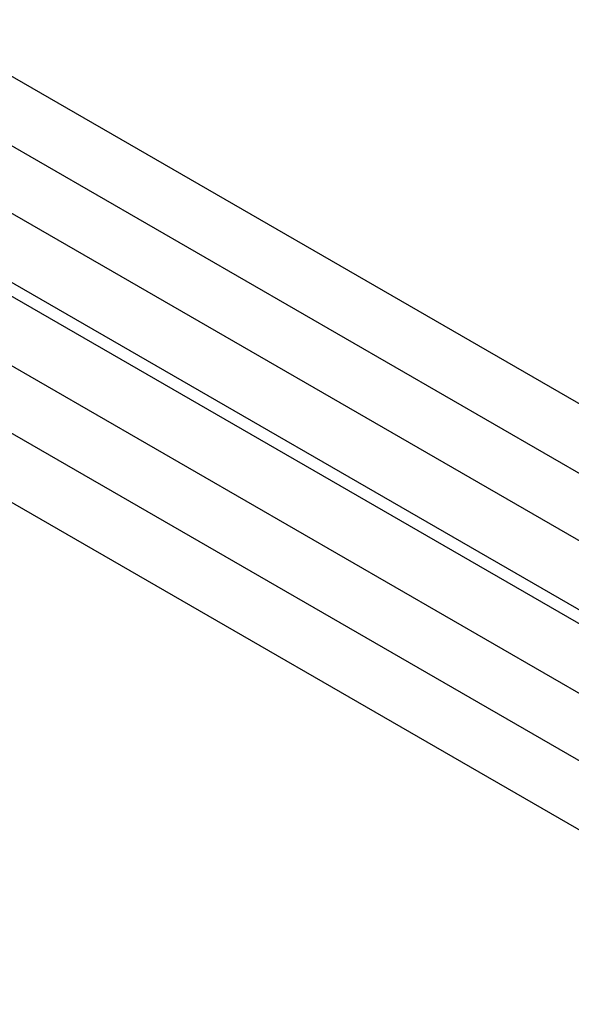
# Paper-space layout 'Sheet1' of a CAD drawing. Header units: millimetres. Extents: x 0 to 23548, y 0 to 16632.
# Tile 22 of 143: x 3235 to 3397, y 5283 to 5571. Entities that reach past the tile are written whole.
import ezdxf

# ---------------------------------------------------------------- set-up
doc = ezdxf.new("R2010")
doc.units = ezdxf.units.MM
doc.linetypes.add('SLD-Sólida', pattern=[0])

psp = doc.layouts.new('Sheet1')

# ---------------------------------------------------------------- linework, layer by layer
at = {"color": 7, "linetype": 'SLD-Sólida', "lineweight": 25, "ltscale": 28}
for p, q in [((4127.289, 5037.921), (3204.313, 5570.743)), ((3195.564, 5555.587), (4109.787, 5027.817)), ((4092.64, 5017.919), (3169.665, 5550.741)), ((3160.915, 5535.585), (4083.004, 5003.275)), ((3818.851, 5151.675), (3204.313, 5506.441)), ((3195.564, 5491.285), (3810.102, 5136.519)), ((4092.64, 4953.616), (3169.665, 5486.439)), ((3160.915, 5471.283), (4083.004, 4938.972))]:
    psp.add_line(p, q, dxfattribs=at)

doc.saveas('drawing.dxf')
